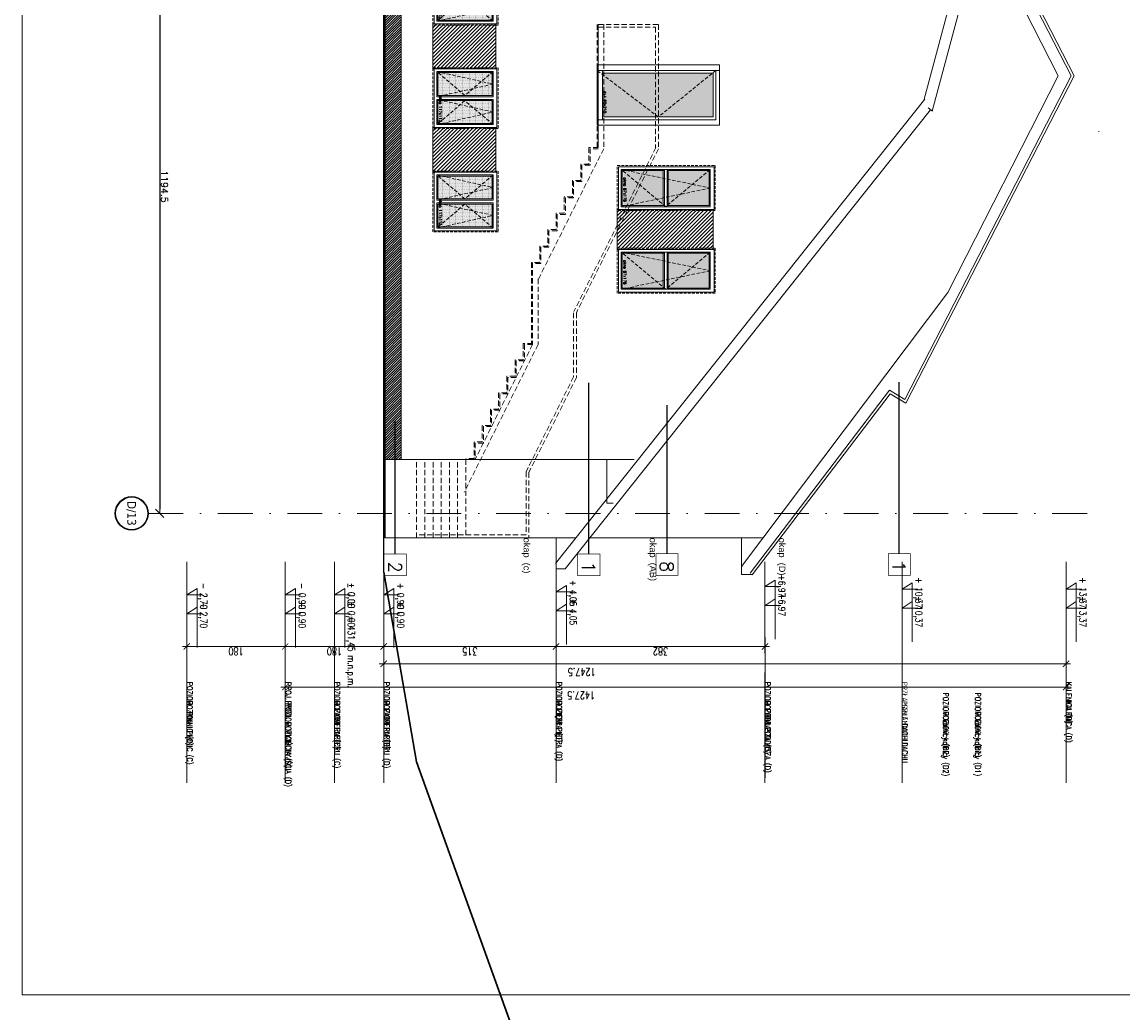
# Model space of a CAD drawing. Header units: millimetres. Extents: x 28291 to 177760, y -399809 to -170937.
# Tile 82 of 256: x 45142 to 47153, y -200376 to -198565. Entities that reach past the tile are written whole.
import ezdxf
from ezdxf.enums import TextEntityAlignment as Align

# ---------------------------------------------------------------- set-up
doc = ezdxf.new("R2010")
doc.units = ezdxf.units.MM
for name, pattern in [('CACHE', [9.525, 6.35, -3.175]), ('CARKOVANA', [7.5, 5, -2.5]), ('DASHDOT', [25.4, 12.7, -6.35, 0, -6.35]), ('HIDDEN2', [4.7625, 3.175, -1.5875])]:
    doc.linetypes.add(name, pattern=pattern)
doc.layers.get('0').update_dxf_attribs({"lineweight": 0})
for name, color, linetype, lineweight in [('! opisy okien elewacja', 7, 'Continuous', 0), ('!! 0_ Istn-sciany', 3, 'Continuous', 30), ('!! 0_ WIDOK ELEWACJA', 4, 'Continuous', 0), ('!! 0_Istn-cienka', 4, 'Continuous', 9), ('!! 0_Osie', 1, 'DASHDOT', 13), ('!! 1  WYDZIELENIE PPOŻ', 252, 'Continuous', 0), ('!! 1_Hatch dach', 252, 'Continuous', 5), ('!! 2_TYNK OBRYS', 252, 'Continuous', 13), ('!! wymiary osi', 250, 'Continuous', 9), ('0-osie-liniA', 14, 'DASHDOT', 5), ('0-osie-tx', 66, 'Continuous', 9), ('0-rzedne-blok', 62, 'Continuous', 13)]:
    doc.layers.add(name, color=color, linetype=linetype, lineweight=lineweight)
for name, color, linetype, lineweight, true_color in [('!! 0_ Istn-okna - wymienione', 9, 'Continuous', 13, 0x808080), ('!! 1_ELEWACJA KOLOR', 7, 'Continuous', 13, 0x6888bb), ('!! 2_ELEWACJA COKÓŁ', 9, 'Continuous', 13, 0x808080)]:
    doc.layers.add(name, color=color, linetype=linetype, lineweight=lineweight, true_color=true_color)
for name, color, linetype, lineweight, plot in [('!! 0_bloki rzędnych', 7, 'Continuous', 0, False), ('!! 0_ramki', 66, 'Continuous', 9, False), ('ND', 240, 'Continuous', 0, False)]:
    doc.layers.add(name, color=color, linetype=linetype, lineweight=lineweight, plot=plot)
for name, color, linetype in [('!! 1_ widok', 4, 'Continuous'), ('!! 2_oznaczenia narozniki', 7, 'Continuous'), ('!!_1  OPISY ELEWACJE', 250, 'Continuous')]:
    doc.layers.add(name, color=color, linetype=linetype)
doc.layers.add('!! 2_WYBURZENIA DO REMONTU', color=7, linetype='Continuous', lineweight=0, true_color=0x4d4d4d, plot=False)
doc.styles.add('DEUTSCH', font='SIMPLEX8')
doc.styles.add('SIMPLEX', font='simplex.shx', dxfattribs={"width": 0.77})
doc.styles.add('Stil2', font='arial.ttf')
doc.styles.add('TAHOMA', font='tahoma.ttf')
doc.styles.add('TXT', font='simplex.shx')
doc.dimstyles.new('DIM50', dxfattribs={"dimscale": 5, "dimtxt": 2.5, "dimasz": 1.5, "dimexe": 0, "dimexo": 0, "dimgap": 0.5, "dimtad": 1, "dimdec": 4, "dimrnd": 0.5, "dimdsep": 46, "dimtxsty": 'TXT', "dimblk1": 'TICK1', "dimblk2": 'TICK1', "dimsah": 1, "dimcen": 0, "dimse1": 1, "dimse2": 1, "dimclrd": 1, "dimclre": 7, "dimclrt": 9, "dimadec": 0, "dimazin": 0, "dimtfac": 1, "dimtdec": 4, "dimtmove": 2, "dimatfit": 3, "dimldrblk": 'TICK1', "dimfxl": 1, "dimtolj": 1, "dimarcsym": 0})
doc.dimstyles.new('OL PB 100', dxfattribs={"dimscale": 4, "dimtxt": 3.5, "dimasz": 0.2, "dimexe": 10, "dimexo": 10, "dimgap": 0.5, "dimtad": 1, "dimdec": 1, "dimrnd": 0.5, "dimzin": 9, "dimdsep": 46, "dimtxsty": 'SIMPLEX', "dimblk": 'thick_MSz', "dimcen": 0.05, "dimdle": 8, "dimse1": 1, "dimse2": 1, "dimclrd": 256, "dimclre": 256, "dimclrt": 3, "dimadec": 1, "dimazin": 2, "dimtfac": 1, "dimtdec": 1, "dimtix": 1, "dimtofl": 0, "dimtmove": 2, "dimatfit": 3, "dimldrblk": 'thick_MSz', "dimfxl": 10, "dimfxlon": 1, "dimtolj": 1, "dimlwd": -1, "dimlwe": -1, "dimarcsym": 0})
pattern_1 = [(225, (287002.8665, -125166.0226), (3.367596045, -3.367596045), [])]

# ---------------------------------------------------------------- blocks, each defined once
blk = doc.blocks.new('okno 87x178')
at = {"layer": '!! 1_Hatch dach', "true_color": 0x575757}
h = blk.add_hatch(dxfattribs=at)
h.set_pattern_fill('DOTS', color=251, angle=450)
h.set_pattern_definition([(90, (14543.2204, -3002.226), (-1.5875, 0.79375), [0, -1.5875])])
h.paths.add_polyline_path([(3249.1, 6711.6), (3249.1, 6647.6), (3322.1, 6647.6), (3322.1, 6711.6)])
h.paths.add_polyline_path([(3240.1, 6647.6), (3240.1, 6711.6), (3165.1, 6711.6), (3165.1, 6647.6)])
at = {"layer": '!! 0_ Istn-okna - wymienione', "linetype": 'CARKOVANA', "lineweight": 5}
blk.add_lwpolyline([(3154.1, 6638.6), (3154.1, 6720.6), (3333.1, 6720.6), (3333.1, 6638.6)], close=True, dxfattribs=at)
at = {"layer": '!! 0_ Istn-okna - wymienione'}
for points in [[(3156.1, 6640.6), (3156.1, 6718.6), (3331.1, 6718.6), (3331.1, 6640.6)], [(3163.1, 6645.6), (3163.1, 6713.6), (3326.1, 6713.6), (3326.1, 6645.6)]]:
    blk.add_lwpolyline(points, close=True, dxfattribs=at)
for points in [[(3242.1, 6647.6), (3165.1, 6647.6), (3165.1, 6711.6), (3242.1, 6711.6)], [(3240.1, 6711.6), (3240.1, 6647.6)], [(3242.1, 6713.6), (3242.1, 6645.6)], [(3247.1, 6713.6), (3247.1, 6645.6)], [(3247.1, 6711.6), (3324.1, 6711.6), (3324.1, 6647.6), (3247.1, 6647.6)], [(3249.1, 6711.6), (3249.1, 6647.6)]]:
    blk.add_lwpolyline(points, dxfattribs=at)
at = {"layer": '!! 1_Hatch dach', "color": 251, "linetype": 'CACHE', "true_color": 0x575757}
for points in [[(3326.1, 6645.6), (3163.1, 6679.6), (3326.1, 6713.6)], [(3163.1, 6645.6), (3244.6, 6713.6), (3326.1, 6645.6)]]:
    blk.add_lwpolyline(points, dxfattribs=at)
at = {"insert": (3316.7, 6660.2), "char_height": 5, "attachment_point": 1, "rotation": 90, "style": 'TXT'}
blk.add_mtext_dynamic_manual_height_columns('okno 87x178', width=52.63, gutter_width=75, heights=[0], dxfattribs=at)
blk = doc.blocks.new('okno 117x115')
at = {"layer": '!! 1_Hatch dach', "true_color": 0x575757}
h = blk.add_hatch(dxfattribs=at)
h.set_pattern_fill('DOTS', color=251, angle=450)
h.set_pattern_definition([(90, (14940.2204, -2514.226), (-1.5875, 0.79375), [0, -1.5875])])
h.paths.add_polyline_path([(3622.1, 7157.8), (3721.1, 7157.8), (3721.1, 7199.6), (3622.1, 7199.6)])
h.paths.add_polyline_path([(3721.1, 7148.4), (3622.1, 7148.4), (3622.1, 7106.6), (3721.1, 7106.6)])
at = {"layer": '!! 0_ Istn-okna - wymienione', "linetype": 'CARKOVANA', "lineweight": 5}
blk.add_lwpolyline([(3611.1, 7097.6), (3611.1, 7208.6), (3730.1, 7208.6), (3730.1, 7097.6)], close=True, dxfattribs=at)
at = {"layer": '!! 0_ Istn-okna - wymienione'}
blk.add_lwpolyline([(3613.1, 7099.6), (3613.1, 7206.6), (3728.1, 7206.6), (3728.1, 7099.6)], close=True, dxfattribs=at)
for points in [[(3620.1, 7155.6), (3620.1, 7201.6), (3723.1, 7201.6), (3723.1, 7155.6)], [(3622.1, 7157.8), (3622.1, 7199.6), (3721.1, 7199.6), (3721.1, 7157.8)], [(3620.1, 7155.6), (3723.1, 7155.6)], [(3723.1, 7150.6), (3723.1, 7104.6), (3620.1, 7104.6), (3620.1, 7150.6)], [(3620.1, 7150.6), (3723.1, 7150.6)], [(3622.1, 7157.8), (3721.1, 7157.8)], [(3721.1, 7148.4), (3721.1, 7106.6), (3622.1, 7106.6), (3622.1, 7148.4)], [(3622.1, 7148.4), (3721.1, 7148.4)]]:
    blk.add_lwpolyline(points, dxfattribs=at)
at = {"layer": '!! 1_Hatch dach', "color": 251, "linetype": 'CACHE', "true_color": 0x575757}
for points in [[(3723.1, 7201.6), (3620.1, 7178.6), (3723.1, 7155.6)], [(3620.1, 7201.6), (3671.6, 7157.8), (3723.1, 7201.6)], [(3723.1, 7104.6), (3620.1, 7127.6), (3723.1, 7150.6)], [(3620.1, 7104.6), (3671.6, 7148.4), (3723.1, 7104.6)]]:
    blk.add_lwpolyline(points, dxfattribs=at)
at = {"insert": (3713.7, 7148.2), "char_height": 5, "attachment_point": 1, "rotation": 90, "style": 'TXT'}
blk.add_mtext_dynamic_manual_height_columns('okno 117x115', width=52.63, gutter_width=75, heights=[0], dxfattribs=at)
blk = doc.blocks.new('drzwi 90x210')
at = {"layer": '!! 1_Hatch dach', "true_color": 0x575757}
h = blk.add_hatch(dxfattribs=at)
h.set_pattern_fill('DOTS', color=251, angle=450)
h.paths.add_polyline_path([(4618.1, 6834.6), (4518.1, 6834.6), (4518.1, 6754.6), (4519.2, 6754.6)])
h.paths.add_polyline_path([(4618.1, 6834.6), (4519.2, 6754.6), (4720.1, 6754.6), (4720.1, 6757.2)])
h.paths.add_polyline_path([(4720.1, 6834.6), (4618.1, 6834.6), (4720.1, 6757.2)], flags=17)
h.paths.add_polyline_path([(4719.9, 6786.1), (4719.9, 6832), (4712.4, 6832), (4712.4, 6786.1)], flags=24)
at = {"layer": '!! 0_ Istn-okna - wymienione'}
for points in [[(4506.1, 6739.6), (4506.1, 6849.6)], [(4506.1, 6849.6), (4730.1, 6849.6)], [(4513.1, 6749.6), (4513.1, 6839.6)], [(4730.1, 6839.6), (4513.1, 6839.6)], [(4720.1, 6749.6), (4720.1, 6839.6)], [(4730.1, 6739.6), (4730.1, 6849.6)], [(4518.1, 6754.6), (4518.1, 6834.6)], [(4720.1, 6834.6), (4518.1, 6834.6)], [(4506.1, 6749.6), (4730.1, 6749.6)], [(4506.1, 6739.6), (4730.1, 6739.6)], [(4518.1, 6754.6), (4720.1, 6754.6)]]:
    blk.add_lwpolyline(points, dxfattribs=at)
at = {"layer": '!! 1_Hatch dach', "color": 251, "linetype": 'CACHE', "true_color": 0x575757}
blk.add_lwpolyline([(4513.1, 6749.6), (4618.1, 6834.6), (4730.1, 6749.6)], dxfattribs=at)
at = {"insert": (4713.7, 6787.4), "char_height": 5, "attachment_point": 1, "rotation": 90, "style": 'TXT'}
blk.add_mtext_dynamic_manual_height_columns('dz4 90x210', width=52.63, gutter_width=75, heights=[0], dxfattribs=at)
blk = doc.blocks.new('D_kota')
for p, q in [((8.7, 0), (8.7, 23)), ((-0.8, 15), (8.7, 15)), ((8.7, 0), (-0.8, 15))]:
    blk.add_line(p, q)
blk.add_lwpolyline([(-0.8, 15), (57.9, 15)])
at = {"style": 'DEUTSCH', "width": 0.8}
blk.add_attdef('POZ.ARCH', (7.3, 19.7), '', height=10, dxfattribs=at)
blk = doc.blocks.new('thick_MSz')
for p, q in [((-10, 0), (10, 0)), ((0, 15), (0, -15))]:
    blk.add_line(p, q)
at = {"const_width": 2, "elevation": 2}
blk.add_lwpolyline([(-7.1, -7.1), (7.1, 7.1)], dxfattribs=at)
blk = doc.blocks.new('*D3800')
at = {"layer": 'DEFPOINTS', "color": 0, "ltscale": 100, "transparency": 16777216}
for p in [(-7256.9, 8688.1), (-7256.9, 8610.3), (-6009.6, 8600.1)]:
    blk.add_point(p, dxfattribs=at)
at = {"layer": 'ND', "ltscale": 100, "transparency": 16777216}
blk.add_line((-6010.4, 8610.3), (-7256.1, 8610.3), dxfattribs=at)
at = {"layer": 'ND', "ltscale": 100, "transparency": 16777216, "xscale": 0.8, "yscale": 0.8, "zscale": 0.8}
for p, rotation in [((-7256.9, 8610.3), 180.0000000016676), ((-6009.6, 8610.3), 1.667526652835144e-09)]:
    blk.add_blockref('thick_MSz', p, dxfattribs=dict(at, rotation=rotation))
at = {"layer": 'ND', "color": 3, "ltscale": 100, "transparency": 16777216, "insert": (-6894.8, 8595.3), "char_height": 14, "attachment_point": 5, "rotation": 180, "style": 'SIMPLEX'}
blk.add_mtext('\\A1;1247.5', dxfattribs=at)
blk = doc.blocks.new('*D3801')
at = {"layer": 'DEFPOINTS', "color": 0, "ltscale": 100, "transparency": 16777216}
for p in [(-7436.9, 8703.8), (-7256.9, 8703.8), (-7256.9, 8642)]:
    blk.add_point(p, dxfattribs=at)
at = {"layer": 'ND', "ltscale": 100, "transparency": 16777216}
blk.add_line((-7436.1, 8642), (-7257.7, 8642), dxfattribs=at)
at = {"layer": 'ND', "ltscale": 100, "transparency": 16777216, "xscale": 0.8, "yscale": 0.8, "zscale": 0.8}
for p, rotation in [((-7436.9, 8642), 180.0000000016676), ((-7256.9, 8642), 1.667526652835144e-09)]:
    blk.add_blockref('thick_MSz', p, dxfattribs=dict(at, rotation=rotation))
at = {"layer": 'ND', "color": 3, "ltscale": 100, "transparency": 16777216, "insert": (-7346.9, 8633), "char_height": 14, "attachment_point": 5, "rotation": 180, "style": 'SIMPLEX'}
blk.add_mtext('\\A1;180', dxfattribs=at)
blk = doc.blocks.new('*D3802')
at = {"layer": 'DEFPOINTS', "color": 0, "ltscale": 100, "transparency": 16777216}
for p in [(-7256.9, 8703.8), (-6941.9, 8703.8), (-6941.9, 8642)]:
    blk.add_point(p, dxfattribs=at)
at = {"layer": 'ND', "ltscale": 100, "transparency": 16777216}
blk.add_line((-7256.1, 8642), (-6942.7, 8642), dxfattribs=at)
at = {"layer": 'ND', "ltscale": 100, "transparency": 16777216, "xscale": 0.8, "yscale": 0.8, "zscale": 0.8, "rotation": 180}
blk.add_blockref('thick_MSz', (-7256.9, 8642), dxfattribs=at)
at = {"layer": 'ND', "ltscale": 100, "transparency": 16777216, "xscale": 0.8, "yscale": 0.8, "zscale": 0.8}
blk.add_blockref('thick_MSz', (-6941.9, 8642), dxfattribs=at)
at = {"layer": 'ND', "color": 3, "ltscale": 100, "transparency": 16777216, "insert": (-7099.4, 8633), "char_height": 14, "attachment_point": 5, "rotation": 180, "style": 'SIMPLEX'}
blk.add_mtext('\\A1;315', dxfattribs=at)
blk = doc.blocks.new('*D3803')
at = {"layer": 'DEFPOINTS', "color": 0, "ltscale": 100, "transparency": 16777216}
for p in [(-6941.9, 8703.8), (-6559.9, 8703.8), (-6559.9, 8642)]:
    blk.add_point(p, dxfattribs=at)
at = {"layer": 'ND', "ltscale": 100, "transparency": 16777216}
blk.add_line((-6941.1, 8642), (-6560.7, 8642), dxfattribs=at)
at = {"layer": 'ND', "ltscale": 100, "transparency": 16777216, "xscale": 0.8, "yscale": 0.8, "zscale": 0.8, "rotation": 180}
blk.add_blockref('thick_MSz', (-6941.9, 8642), dxfattribs=at)
at = {"layer": 'ND', "ltscale": 100, "transparency": 16777216, "xscale": 0.8, "yscale": 0.8, "zscale": 0.8}
blk.add_blockref('thick_MSz', (-6559.9, 8642), dxfattribs=at)
at = {"layer": 'ND', "color": 3, "ltscale": 100, "transparency": 16777216, "insert": (-6750.9, 8633), "char_height": 14, "attachment_point": 5, "rotation": 180, "style": 'SIMPLEX'}
blk.add_mtext('\\A1;382', dxfattribs=at)
blk = doc.blocks.new('*D3804')
at = {"layer": 'DEFPOINTS', "color": 0, "ltscale": 100, "transparency": 16777216}
for p in [(-7616.9, 8679.3), (-7436.9, 8679.3), (-7436.9, 8642)]:
    blk.add_point(p, dxfattribs=at)
at = {"layer": 'ND', "ltscale": 100, "transparency": 16777216}
blk.add_line((-7616.1, 8642), (-7437.7, 8642), dxfattribs=at)
at = {"layer": 'ND', "ltscale": 100, "transparency": 16777216, "xscale": 0.8, "yscale": 0.8, "zscale": 0.8}
for p, rotation in [((-7616.9, 8642), 180.0000000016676), ((-7436.9, 8642), 1.667526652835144e-09)]:
    blk.add_blockref('thick_MSz', p, dxfattribs=dict(at, rotation=rotation))
at = {"layer": 'ND', "color": 3, "ltscale": 100, "transparency": 16777216, "insert": (-7526.9, 8633), "char_height": 14, "attachment_point": 5, "rotation": 180, "style": 'SIMPLEX'}
blk.add_mtext('\\A1;180', dxfattribs=at)
blk = doc.blocks.new('*D3805')
at = {"layer": 'DEFPOINTS', "color": 0, "ltscale": 100, "transparency": 16777216}
for p in [(-7436.9, 8688.1), (-7436.9, 8567.8), (-6009.6, 8557.6)]:
    blk.add_point(p, dxfattribs=at)
at = {"layer": 'ND', "ltscale": 100, "transparency": 16777216}
blk.add_line((-6010.4, 8567.8), (-7436.1, 8567.8), dxfattribs=at)
at = {"layer": 'ND', "ltscale": 100, "transparency": 16777216, "xscale": 0.8, "yscale": 0.8, "zscale": 0.8}
for p, rotation in [((-7436.9, 8567.8), 180.0000000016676), ((-6009.6, 8567.8), 1.667526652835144e-09)]:
    blk.add_blockref('thick_MSz', p, dxfattribs=dict(at, rotation=rotation))
at = {"layer": 'ND', "color": 3, "ltscale": 100, "transparency": 16777216, "insert": (-6895.9, 8552.8), "char_height": 14, "attachment_point": 5, "rotation": 180, "style": 'SIMPLEX'}
blk.add_mtext('\\A1;1427.5', dxfattribs=at)
blk = doc.blocks.new('*U80')
h = blk.add_hatch(color=256)
edge = h.paths.add_edge_path()
edge.add_arc((0, 0), 30.6, 0, 360)
edge = h.paths.add_edge_path(flags=17)
edge.add_arc((0, 0), 29.4, 0, 360)
for radius in [30.6, 29.4]:
    blk.add_circle((0, 0), radius)
at = {"style": 'TAHOMA', "flags": 8}
blk.add_attdef('ANSICHTSNUMMER', text='', height=16, dxfattribs=at).set_placement((0, 0), align=Align.MIDDLE_CENTER)
blk = doc.blocks.new('BLOK OSIE ZACH')
at = {"layer": '0-osie-liniA', "ltscale": 5}
blk.add_lwpolyline([(36766.4, -199463.1), (38511.8, -199463.1)], dxfattribs=at)
at = {"layer": '0-osie-tx'}
ref = blk.add_blockref('*U80', (36735.8, -199463.1), dxfattribs=dict(at, rotation=90))
ref.add_attrib('ANSICHTSNUMMER', 'D/13', dxfattribs={"layer": '0', "height": 16, "rotation": 270, "style": 'TAHOMA', "flags": 8}).set_placement((36735.8, -199463.1), align=Align.MIDDLE_CENTER)
blk = doc.blocks.new('TICK1')
at = {"color": 2}
blk.add_line((-1, -1), (1, 1), dxfattribs=at)
at = {"color": 0}
for p, q in [((0, 0), (-1, 0)), ((0, -1.4), (0, 1.4))]:
    blk.add_line(p, q, dxfattribs=at)
blk = doc.blocks.new('*D3693')
at = {"layer": '!! wymiary osi', "color": 1, "lineweight": -2, "transparency": 16777216}
blk.add_line((45394, -198276.1), (45394, -199455.6), dxfattribs=at)
at = {"layer": 'DEFPOINTS', "color": 0, "transparency": 16777216}
for p in [(45394, -198268.6), (45394, -199463.1), (45394, -199463.1)]:
    blk.add_point(p, dxfattribs=at)
at = {"layer": '!! wymiary osi', "color": 1, "lineweight": -2, "transparency": 16777216, "xscale": 7.5, "yscale": 7.5, "zscale": 7.5}
for p, rotation in [((45394, -198268.6), 90), ((45394, -199463.1), 270)]:
    blk.add_blockref('TICK1', p, dxfattribs=dict(at, rotation=rotation))
at = {"layer": '!! wymiary osi', "color": 9, "transparency": 16777216, "insert": (45402.7, -198865.8), "char_height": 12.5, "attachment_point": 5, "rotation": 270, "style": 'TXT'}
blk.add_mtext('\\A1;1194.5', dxfattribs=at)
blk = doc.blocks.new('rzędne elewacje')
at = {"layer": '0-rzedne-blok'}
for p, q in [((45186.1, -202764.8), (45186.1, -202618)), ((45366.1, -202764.8), (45366.1, -202618)), ((45546.1, -202764.8), (45546.1, -202618)), ((45861.1, -202764.8), (45861.1, -202618)), ((46243.1, -202764.8), (46243.1, -202618)), ((46493.6, -202764.8), (46493.6, -202618)), ((46793.4, -202764.8), (46793.4, -202618)), ((45186.1, -203021.7), (45186.1, -202819.8)), ((45366.1, -203021.7), (45366.1, -202819.8)), ((45546.1, -203021.7), (45546.1, -202819.8)), ((45861.1, -203021.7), (45861.1, -202819.8)), ((46243.1, -203021.7), (46243.1, -202819.8)), ((46493.6, -203021.7), (46493.6, -202819.8)), ((46793.4, -203021.7), (46793.4, -202819.8))]:
    blk.add_line(p, q, dxfattribs=at)
for points in [[(45456.1, -202618), (45456.1, -202764.8)], [(46493.6, -202764.8), (46493.6, -202618)], [(45456.1, -202819.8), (45456.1, -203021.7)], [(46493.6, -203021.7), (46493.6, -202819.8)]]:
    blk.add_lwpolyline(points, dxfattribs=at)
ref = blk.add_blockref('D_kota', (46243.1, -202652.1), dxfattribs=dict(at, xscale=1.250000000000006, yscale=1.250000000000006, zscale=1.250000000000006, rotation=270))
ref.add_attrib('POZ.ARCH', '+6,97', (46267.7, -202641.3), dxfattribs={"layer": '0', "height": 12.5, "rotation": 270, "style": 'DEUTSCH', "width": 0.8})
ref = blk.add_blockref('D_kota', (46493.6, -202656.9), dxfattribs=dict(at, xscale=1.250000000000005, yscale=1.250000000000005, zscale=1.250000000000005, rotation=270))
ref.add_attrib('POZ.ARCH', '+ 10,37', (46518.2, -202646.1), dxfattribs={"layer": '0', "height": 12.5, "rotation": 270, "style": 'DEUTSCH', "width": 0.8})
ref = blk.add_blockref('D_kota', (46793.4, -202656.9), dxfattribs=dict(at, xscale=1.250000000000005, yscale=1.250000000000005, zscale=1.250000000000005, rotation=270))
ref.add_attrib('POZ.ARCH', '+ 13,37', (46818, -202646.1), dxfattribs={"layer": '0', "height": 12.5, "rotation": 270, "style": 'DEUTSCH', "width": 0.8})
ref = blk.add_blockref('D_kota', (45186.1, -202667.3), dxfattribs=dict(at, xscale=1.250000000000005, yscale=1.250000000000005, zscale=1.250000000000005, rotation=270))
ref.add_attrib('POZ.ARCH', '- 2,70  ', (45210.7, -202656.5), dxfattribs={"layer": '0', "height": 12.5, "rotation": 270, "style": 'DEUTSCH', "width": 0.8})
ref = blk.add_blockref('D_kota', (45366.1, -202667.3), dxfattribs=dict(at, xscale=1.250000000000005, yscale=1.250000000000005, zscale=1.250000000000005, rotation=270))
ref.add_attrib('POZ.ARCH', '- 0,90  ', (45390.7, -202656.5), dxfattribs={"layer": '0', "height": 12.5, "rotation": 270, "style": 'DEUTSCH', "width": 0.8})
ref = blk.add_blockref('D_kota', (45456.1, -202667.3), dxfattribs=dict(at, xscale=1.250000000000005, yscale=1.250000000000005, zscale=1.250000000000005, rotation=270))
ref.add_attrib('POZ.ARCH', '%%p 0,00  = 431,45 m.n.p.m.', (45480.7, -202656.5), dxfattribs={"layer": '0', "height": 12.5, "rotation": 270, "style": 'DEUTSCH', "width": 0.8})
ref = blk.add_blockref('D_kota', (45546.1, -202667.3), dxfattribs=dict(at, xscale=1.250000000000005, yscale=1.250000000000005, zscale=1.250000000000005, rotation=270))
ref.add_attrib('POZ.ARCH', '+ 0,90  ', (45570.7, -202656.5), dxfattribs={"layer": '0', "height": 12.5, "rotation": 270, "style": 'DEUTSCH', "width": 0.8})
ref = blk.add_blockref('D_kota', (45861.6, -202661.9), dxfattribs=dict(at, xscale=1.250000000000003, yscale=1.250000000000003, zscale=1.250000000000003, rotation=269.9999999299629))
ref.add_attrib('POZ.ARCH', '+ 4,05', (45886.2, -202651.1), dxfattribs={"layer": '0', "height": 12.5, "rotation": 270, "style": 'DEUTSCH', "width": 0.8})
at = {"layer": '0-rzedne-blok', "style": 'SIMPLEX', "width": 0.77}
for s, p in [('POZIOM  PIWNIC (C)', (45186.7, -202837.1)), ('PROJ. POZIOM WYJŚCIA (D)', (45366.7, -202837.1)), ('POZIOM PARTERU (C)', (45456.1, -202837.1)), ('POZIOM PARTERU (D)', (45546.7, -202837.1)), ('POZIOM PIĘTRA (D)', (45861.7, -202837.1)), ('POZIOM PODDASZA (D)', (46243.1, -202837.1)), ('PRZŁAMANIE DACHU', (46493.6, -202837.1)), ('KALENICA (D)', (46793.4, -202837.1)), ('POZIOM kalnicy (D2)', (46568.8, -202856.7, 0)), ('POZIOM kalnicy (D1)', (46627.4, -202856.7, 0))]:
    blk.add_text(s, height=10, rotation=270, dxfattribs=at).set_placement(p)
blk = doc.blocks.new('BLOK POZIOMY SALA GIMNASTYCZNA')
for p, q in [((-7616.85, 8430.57), (-7616.85, 8688.11)), ((-7436.85, 8430.57), (-7436.85, 8688.11)), ((-7256.85, 8430.57), (-7256.85, 8688.11)), ((-6941.85, 8430.57), (-6941.85, 8688.11)), ((-6559.85, 8401.77), (-6559.85, 8659.32)), ((-6309.42, 8401.77), (-6309.42, 8659.32)), ((-6009.57, 8401.77), (-6009.57, 8659.32))]:
    blk.add_line(p, q)
for points in [[(-6309.42, 8401.77), (-6309.42, 8741.67)], [(-7346.85, 8712.69), (-7346.85, 8429.66)]]:
    blk.add_lwpolyline(points)
at = {"layer": '0-rzedne-blok'}
ref = blk.add_blockref('D_kota', (-6941.38, 8718.1), dxfattribs=dict(at, xscale=1.250000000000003, yscale=1.250000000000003, zscale=1.250000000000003, rotation=269.9999999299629))
ref.add_attrib('POZ.ARCH', '+ 4,05', (-6916.8, 8728.93), dxfattribs={"layer": '0', "height": 12.5, "rotation": 270, "style": 'DEUTSCH', "width": 0.8})
ref = blk.add_blockref('D_kota', (-6559.85, 8727.86), dxfattribs=dict(at, xscale=1.250000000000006, yscale=1.250000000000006, zscale=1.250000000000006, rotation=270))
ref.add_attrib('POZ.ARCH', '+6,97', (-6535.27, 8738.69), dxfattribs={"layer": '0', "height": 12.5, "rotation": 270, "style": 'DEUTSCH', "width": 0.8})
ref = blk.add_blockref('D_kota', (-6309.42, 8723.05), dxfattribs=dict(at, xscale=1.250000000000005, yscale=1.250000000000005, zscale=1.250000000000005, rotation=270))
ref.add_attrib('POZ.ARCH', '+ 10,37', (-6284.84, 8733.88), dxfattribs={"layer": '0', "height": 12.5, "rotation": 270, "style": 'DEUTSCH', "width": 0.8})
ref = blk.add_blockref('D_kota', (-6009.57, 8723.05), dxfattribs=dict(at, xscale=1.250000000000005, yscale=1.250000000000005, zscale=1.250000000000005, rotation=270))
ref.add_attrib('POZ.ARCH', '+ 13,37', (-5984.99, 8733.88), dxfattribs={"layer": '0', "height": 12.5, "rotation": 270, "style": 'DEUTSCH', "width": 0.8})
ref = blk.add_blockref('D_kota', (-7616.85, 8712.69), dxfattribs=dict(at, xscale=1.250000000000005, yscale=1.250000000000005, zscale=1.250000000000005, rotation=270))
ref.add_attrib('POZ.ARCH', '- 2,70  ', (-7592.27, 8723.52), dxfattribs={"layer": '0', "height": 12.5, "rotation": 270, "style": 'DEUTSCH', "width": 0.8})
ref = blk.add_blockref('D_kota', (-7436.85, 8712.69), dxfattribs=dict(at, xscale=1.250000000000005, yscale=1.250000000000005, zscale=1.250000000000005, rotation=270))
ref.add_attrib('POZ.ARCH', '- 0,90  ', (-7412.27, 8723.52), dxfattribs={"layer": '0', "height": 12.5, "rotation": 270, "style": 'DEUTSCH', "width": 0.8})
ref = blk.add_blockref('D_kota', (-7346.85, 8712.69), dxfattribs=dict(at, xscale=1.250000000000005, yscale=1.250000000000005, zscale=1.250000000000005, rotation=270))
ref.add_attrib('POZ.ARCH', '%%p 0,00  ', (-7322.27, 8723.52), dxfattribs={"layer": '0', "height": 12.5, "rotation": 270, "style": 'DEUTSCH', "width": 0.8})
ref = blk.add_blockref('D_kota', (-7256.85, 8712.69), dxfattribs=dict(at, xscale=1.250000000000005, yscale=1.250000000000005, zscale=1.250000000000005, rotation=270))
ref.add_attrib('POZ.ARCH', '+ 0,90  ', (-7232.27, 8723.52), dxfattribs={"layer": '0', "height": 12.5, "rotation": 270, "style": 'DEUTSCH', "width": 0.8})
at = {"layer": '!! 2_oznaczenia narozniki', "style": 'Stil2'}
for s, p in [('okap  (c)', (-7001.2, 8840.75)), ('okap  (AB)', (-6770.44, 8840.75)), ('okap  (D)', (-6534.48, 8840.75))]:
    blk.add_text(s, height=12, rotation=270, dxfattribs=at).set_placement(p)
at = {"style": 'SIMPLEX', "width": 0.77}
for s, p in [('POZIOM  PIWNIC (C)', (-7616.31, 8542.85)), ('PROJ. POZIOM WYJŚCIA (D)', (-7436.31, 8542.85)), ('POZIOM PARTERU (C)', (-7346.85, 8542.85)), ('POZIOM PARTERU (D)', (-7256.31, 8542.85)), ('POZIOM PIĘTRA (D)', (-6941.31, 8542.85)), ('POZIOM PODDASZA (D)', (-6559.85, 8542.85)), ('PRZŁAMANIE DACHU', (-6309.42, 8542.85)), ('KALENICA (D)', (-6009.57, 8542.85)), ('POZIOM kalnicy (D2)', (-6234.21, 8523.33, -0.04)), ('POZIOM kalnicy (D1)', (-6175.6, 8523.33, -0.04))]:
    blk.add_text(s, height=10, rotation=270, dxfattribs=at).set_placement(p)
at = {"layer": 'ND', "ltscale": 100}
for base, p1, p2, picture, middle in [((-7256.85, 8641.97), (-7436.85, 8703.84), (-7256.85, 8703.84), '*D3801', (-7346.85, 8632.97)), ((-7436.85, 8641.97), (-7616.85, 8679.26), (-7436.85, 8679.26), '*D3804', (-7526.85, 8632.97))]:
    dim = blk.add_linear_dim(base=base, p1=p1, p2=p2, angle=0, dimstyle='OL PB 100', dxfattribs=at)
    dim.commit()
    dim.dimension.update_dxf_attribs({"geometry": picture, "text_midpoint": middle})
for base, p1, p2, picture, middle in [((-7436.85, 8567.75), (-6009.57, 8557.61), (-7436.85, 8688.11), '*D3805', (-6895.9, 8552.8)), ((-7256.85, 8610.27), (-6009.57, 8600.13), (-7256.85, 8688.11), '*D3800', (-6894.77, 8595.31))]:
    dim = blk.add_linear_dim(base=base, p1=p1, p2=p2, angle=0, dimstyle='OL PB 100', dxfattribs=at)
    dim.commit()
    dim.dimension.update_dxf_attribs({"geometry": picture, "text_midpoint": middle, "dimtype": 160})
for base, p1, p2, picture, middle in [((-6941.85, 8641.97), (-7256.85, 8703.84), (-6941.85, 8703.84), '*D3802', (-7099.35, 8632.97)), ((-6559.85, 8641.97), (-6941.85, 8703.84), (-6559.85, 8703.84), '*D3803', (-6750.85, 8632.97))]:
    dim = blk.add_linear_dim(base=base, p1=p1, p2=p2, dimstyle='OL PB 100', dxfattribs=at)
    dim.commit()
    dim.dimension.update_dxf_attribs({"geometry": picture, "text_midpoint": middle})

msp = doc.modelspace()

# ---------------------------------------------------------------- hatches: boundary and pattern name
at = {"layer": '!! 1_ELEWACJA KOLOR', "true_color": 0x4f5358}
h = msp.add_hatch(dxfattribs=at)
h.set_pattern_fill('ANSI31', color=251, scale=1.5, angle=-180)
h.set_pattern_definition(pattern_1)
h.paths.add_polyline_path([(46008.51597, -198568.5883), (46008.51597, -198650.5883), (45893.51597, -198650.5883), (45893.51597, -198568.5883)])
h = msp.add_hatch(dxfattribs=at)
h.set_pattern_fill('ANSI31', color=251, scale=1.5, angle=-180)
h.set_pattern_definition(pattern_1)
h.paths.add_polyline_path([(46008.51597, -198757.5883), (46008.51597, -198839.5883), (45893.51597, -198839.5883), (45893.51597, -198757.5883)])
h = msp.add_hatch(dxfattribs=at)
h.set_pattern_fill('ANSI31', color=251, scale=1.5, angle=-180)
h.set_pattern_definition(pattern_1)
h.paths.add_polyline_path([(46405.51597, -198907.5883), (46405.51597, -198980.5883), (46230.51597, -198980.5883), (46230.51597, -198907.5883)])
at = {"layer": '!! 2_ELEWACJA COKÓŁ', "true_color": 0x2b2b2c}
h = msp.add_hatch(dxfattribs=at)
h.set_pattern_fill('ANSI31', color=250)
h.set_pattern_definition([(45, (-60.1082, 63), (-2.24506403, 2.24506403), [])])
h.paths.add_polyline_path([(45835.51597, -198251.5883), (45805.51597, -198251.5883), (45805.51597, -199364.5883), (45835.51597, -199364.5883)])

# ---------------------------------------------------------------- linework, layer by layer
at = {"layer": '! opisy okien elewacja'}
msp.add_lwpolyline([(45910.51597, -199364.5883), (46020.51597, -199364.5883)], dxfattribs=at)
at = {"layer": '!! 0_ Istn-sciany'}
for points in [[(45805.51597, -198615.5883), (45805.51597, -197450.5883)], [(45805.51597, -197454.5883), (45805.51597, -199507.5883)], [(45803.51597, -199507.5883), (45803.51597, -199364.5883), (45805.51597, -198241.5883)], [(45803.51597, -199570.5883), (45863.62419, -199916.83421), (46164.30474, -200752.85414), (46164.30474, -201691.17621)]]:
    msp.add_lwpolyline(points, dxfattribs=at)
at = {"layer": '!! 0_ WIDOK ELEWACJA'}
for points in [[(45805.51597, -198013.5883), (45805.51597, -199507.5883)], [(47059.89423, -198663.58096), (46755.98644, -198072.27981), (46727.8112, -198089.19559)], [(47065.51597, -198663.58096), (46757.99194, -198065.24383), (46729.07643, -198082.60406)], [(45835.51597, -198251.5883), (45835.51597, -199364.5883)], [(47036.54036, -198663.58096), (46834.84928, -198267.75981)], [(46859.8704, -198450.5883), (46790.7283, -198708.63012)], [(46880.57592, -198450.5883), (46806.2767, -198727.87676)], [(47059.89423, -198663.58096), (46755.98644, -199254.88211), (46727.8112, -199237.96632), (46473.33093, -199572.15057)], [(47065.51597, -198663.58096), (46757.99194, -199261.91809), (46729.07643, -199244.55786), (46477.30888, -199575.17976)], [(47036.54036, -198663.58096), (46834.84928, -199059.40211)], [(46117.4361, -199554.61801), (46792.70551, -198706.14577)], [(46135.22116, -199564.38832), (46803.02875, -198725.29182)], [(46806.79828, -198728.29186), (46798.51496, -198721.69946)], [(47110.72857, -198765.5883), (47110.46063, -198764.5883)], [(46834.84928, -199059.40211), (46457.61773, -199559.95344)], [(46261.30127, -199364.5883), (45805.51597, -199364.5883)], [(46211.19299, -199422.99835), (46211.19299, -199364.5883)], [(46223.19299, -199444.5883), (46211.19299, -199444.5883), (46211.19299, -199422.99835)], [(46154.8654, -199507.5883), (45805.51597, -199507.5883)], [(46118.51597, -199555.6625), (46118.51597, -199507.5883)], [(46497.08178, -199507.5883), (46180.42631, -199507.5883)], [(46457.61773, -199565.99835), (46457.61773, -199507.5883)], [(46135.22116, -199564.38832), (46118.51597, -199564.38832), (46118.51597, -199555.6625)], [(46477.61773, -199574.72417), (46457.61773, -199574.72417), (46457.61773, -199565.99835)]]:
    msp.add_lwpolyline(points, dxfattribs=at)
at = {"layer": '!! 0_Istn-cienka'}
msp.add_lwpolyline([(45953.62419, -199364.59691), (45923.62419, -199364.59691)], dxfattribs=at)
at = {"layer": '!! 0_ramki'}
msp.add_lwpolyline([(45142.29781, -193459.491), (47489.33396, -193459.491), (47489.33396, -200343.15805), (45142.29781, -200343.15805)], close=True, dxfattribs=at)
at = {"layer": '!! 1_ widok'}
msp.add_lwpolyline([(45803.51597, -199570.5883), (45803.51597, -197454.5883)], dxfattribs=at)
at = {"layer": '!! 2_TYNK OBRYS'}
for points in [[(46008.51597, -198568.5883), (46008.51597, -198650.5883), (45893.51597, -198650.5883), (45893.51597, -198568.5883)], [(46008.51597, -198757.5883), (46008.51597, -198839.5883), (45893.51597, -198839.5883), (45893.51597, -198757.5883)], [(46405.51597, -198907.5883), (46405.51597, -198980.5883), (46230.51597, -198980.5883), (46230.51597, -198907.5883)]]:
    msp.add_lwpolyline(points, close=True, dxfattribs=at)
at = {"layer": '!! 2_WYBURZENIA DO REMONTU', "linetype": 'HIDDEN2', "ltscale": 3}
for points in [[(46193.62419, -198569.5883), (46193.62419, -198794.5883)], [(46195.62419, -198569.5883), (46195.62419, -198794.5883)], [(46195.62419, -198569.5883), (46305.62419, -198569.5883), (46305.62419, -198796.5883)], [(46195.62419, -198574.5883), (46195.62419, -198794.5883)], [(46195.62419, -198574.5883), (46300.62419, -198574.5883), (46300.62419, -198795.40796)], [(46205.62419, -198569.5883), (46205.62419, -198796.5883)], [(46195.62419, -198794.5883), (46178.62419, -198794.5883), (46178.62419, -198824.5883), (46163.62419, -198824.5883), (46163.62419, -198854.5883), (46148.62419, -198854.5883), (46148.62419, -198884.5883), (46133.62419, -198884.5883), (46133.62419, -198914.5883), (46118.62419, -198914.5883), (46118.62419, -198944.5883), (46103.62419, -198944.5883), (46103.62419, -198974.5883), (46088.62419, -198974.5883), (46088.62419, -199004.5883), (46073.62419, -199004.5883)], [(46195.62419, -198796.5883), (46180.62419, -198796.5883), (46180.62419, -198826.5883), (46165.62419, -198826.5883), (46165.62419, -198856.5883), (46150.62419, -198856.5883), (46150.62419, -198886.5883), (46135.62419, -198886.5883), (46135.62419, -198916.5883), (46120.62419, -198916.5883), (46120.62419, -198946.5883), (46105.62419, -198946.5883), (46105.62419, -198976.5883), (46090.62419, -198976.5883), (46090.62419, -199006.5883), (46075.62419, -199006.5883)], [(46205.62419, -198796.5883), (46085.62419, -199036.5883)], [(46301.15205, -198794.35223), (46151.15205, -199094.35223)], [(46305.62419, -198796.5883), (46155.62419, -199096.5883)], [(46073.62419, -199004.5883), (46073.62419, -199154.5883)], [(46075.62419, -199004.5883), (46075.62419, -199154.5883)], [(46085.62419, -199034.5883), (46085.62419, -199154.5883)], [(46150.62419, -199096.5883), (46150.62419, -199213.40796)], [(46155.62419, -199096.5883), (46155.62419, -199214.5883)], [(46085.62419, -199154.5883), (45950.62419, -199424.5883)], [(46075.62419, -199152.5883), (46058.62419, -199152.5883), (46058.62419, -199182.5883), (46043.62419, -199182.5883), (46043.62419, -199212.5883), (46028.62419, -199212.5883), (46028.62419, -199242.5883), (46013.62419, -199242.5883), (46013.62419, -199272.5883), (45998.62419, -199272.5883), (45998.62419, -199302.5883), (45983.62419, -199302.5883), (45983.62419, -199332.5883), (45968.62419, -199332.5883), (45968.62419, -199362.5883), (45953.62419, -199362.5883)], [(46075.62419, -199154.5883), (46060.62419, -199154.5883), (46060.62419, -199184.5883), (46045.62419, -199184.5883), (46045.62419, -199214.5883), (46030.62419, -199214.5883), (46030.62419, -199244.5883), (46015.62419, -199244.5883), (46015.62419, -199274.5883), (46000.62419, -199274.5883), (46000.62419, -199304.5883), (45985.62419, -199304.5883), (45985.62419, -199334.5883), (45970.62419, -199334.5883), (45970.62419, -199364.5883), (45955.62419, -199364.5883)], [(46075.62419, -199154.5883), (45970.62419, -199364.5883)], [(46150.62419, -199213.40796), (46063.62419, -199387.40796)], [(46155.62419, -199214.5883), (46068.62419, -199388.5883)], [(45863.62419, -199507.5883), (45863.62419, -199364.5883)], [(45878.62419, -199507.5883), (45878.62419, -199364.5883)], [(45893.62419, -199507.5883), (45893.62419, -199364.5883)], [(45908.62419, -199507.5883), (45908.62419, -199364.5883)], [(45923.62419, -199507.5883), (45923.62419, -199364.5883)], [(45953.62419, -199364.59691), (45953.62419, -199507.5883), (45923.62419, -199507.5883)], [(45938.62419, -199507.5883), (45938.62419, -199364.5883)], [(46063.62419, -199387.40796), (46063.62419, -199502.5883), (45865.62419, -199502.5883)], [(46068.62419, -199388.5883), (46068.62419, -199507.5883), (45865.62419, -199507.5883)]]:
    msp.add_lwpolyline(points, dxfattribs=at)
at = {"layer": '!!_1  OPISY ELEWACJE'}
for points in [[(46178.34317, -199537.29341), (46178.34317, -199224.35768)], [(46745.96824, -199536.41226), (46745.96824, -199223.47652)], [(46321.43308, -199536.41226), (46321.43308, -199265.15446)], [(45824.39965, -199537.29341), (45824.39965, -199293.68218)]]:
    msp.add_lwpolyline(points, dxfattribs=at)
at = {"layer": '!!_1  OPISY ELEWACJE', "const_width": 1.2}
for points in [[(45804.12726, -199537.29341), (45844.67204, -199537.29341), (45844.67204, -199577.00775), (45804.12726, -199577.00775)], [(45804.12726, -199537.29341), (45844.67204, -199537.29341), (45844.67204, -199577.00775), (45804.12726, -199577.00775)], [(46158.07078, -199537.29341), (46198.61557, -199537.29341), (46198.61557, -199577.00775), (46158.07078, -199577.00775)], [(46158.07078, -199537.29341), (46198.61557, -199537.29341), (46198.61557, -199577.00775), (46158.07078, -199577.00775)], [(46301.16069, -199536.41226), (46341.70548, -199536.41226), (46341.70548, -199576.1266), (46301.16069, -199576.1266)], [(46301.16069, -199536.41226), (46341.70548, -199536.41226), (46341.70548, -199576.1266), (46301.16069, -199576.1266)], [(46725.69584, -199536.41226), (46766.24063, -199536.41226), (46766.24063, -199576.1266), (46725.69584, -199576.1266)], [(46725.69584, -199536.41226), (46766.24063, -199536.41226), (46766.24063, -199576.1266), (46725.69584, -199576.1266)]]:
    msp.add_lwpolyline(points, close=True, dxfattribs=at)

# ---------------------------------------------------------------- block references
at = {"layer": '! opisy okien elewacja', "rotation": 180}
for name, p in [('okno 117x115', (49623.60321, -191362.00465)), ('drzwi 90x210', (50923.68624, -191904.00465)), ('okno 117x115', (49623.60321, -191551.00465)), ('okno 87x178', (49563.60321, -192189.00465)), ('okno 117x115', (49623.60321, -191740.00465)), ('okno 87x178', (49563.60321, -192340.00465))]:
    msp.add_blockref(name, p, dxfattribs=at)
at = {"layer": '!! 0_bloki rzędnych'}
msp.add_blockref('BLOK POZIOMY SALA GIMNASTYCZNA', (53060.37019, -208348.33333), dxfattribs=at)
at = {"layer": '!! 0_Osie'}
msp.add_blockref('BLOK OSIE ZACH', (8607.0345, 0), dxfattribs=at)
at = {"layer": '!! 1  WYDZIELENIE PPOŻ'}
msp.add_blockref('rzędne elewacje', (257.37238, 3066.13522), dxfattribs=at)

# ---------------------------------------------------------------- texts
at = {"layer": '!!_1  OPISY ELEWACJE', "char_height": 24, "attachment_point": 1, "rotation": 270, "style": 'TXT'}
for s, insert in [('2', (45836.00342, -199550.99533)), ('1', (46189.94694, -199550.99533)), ('8', (46333.03685, -199550.11418)), ('1', (46757.57201, -199550.11418))]:
    msp.add_mtext_dynamic_manual_height_columns(s, width=40.5447886, gutter_width=90, heights=[0], dxfattribs=dict(at, insert=insert))

# ---------------------------------------------------------------- dimensions: what is measured, and where the dimension line sits
at = {"layer": '!! wymiary osi'}
dim = msp.add_linear_dim(base=(45393.9714, -199463.0883), p1=(45393.9714, -198268.5883), p2=(45393.9714, -199463.0883), angle=90, dimstyle='DIM50', dxfattribs=at)
dim.commit()
dim.dimension.update_dxf_attribs({"geometry": '*D3693', "text_midpoint": (45402.7214, -198865.8383)})

doc.saveas('drawing.dxf')
